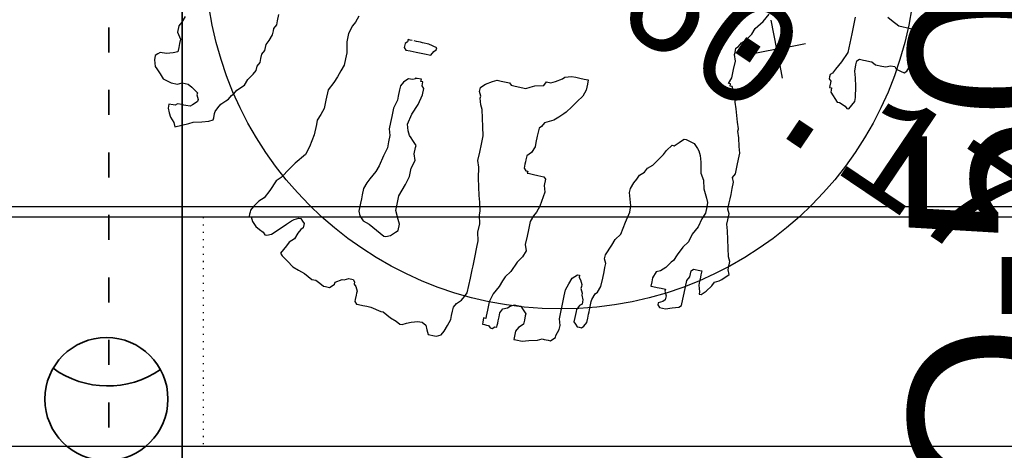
# Model space of a CAD drawing. Extents: x 4743276 to 9726129, y -4307434 to -1665362.
# Tile 34 of 121: x 4860824 to 4865547, y -2050453 to -2048386. Entities that reach past the tile are written whole.
import ezdxf
from ezdxf.enums import TextEntityAlignment as Align

# ---------------------------------------------------------------- set-up
doc = ezdxf.new("R2010")
doc.units = 0
doc.header["$MEASUREMENT"] = 0
doc.linetypes.add('ACAD_ISO03W100', pattern=[30, 12, -18])
doc.linetypes.add('ACAD_ISO07W100', pattern=[3.5, 0.5, -3])
doc.layers.get('0').update_dxf_attribs({"linetype": 'CONTINUOUS'})
doc.layers.get('Defpoints').update_dxf_attribs({"color": 61, "linetype": 'CONTINUOUS'})
for name, color, linetype in [('-_48_-', 76, 'CONTINUOUS'), ('body', 7, 'CONTINUOUS'), ('siete', 6, 'CONTINUOUS'), ('TENKÁ', 7, 'CONTINUOUS'), ('Výšky', 64, 'CONTINUOUS'), ('ZARIADOVACIE', 144, 'CONTINUOUS')]:
    doc.layers.add(name, color=color, linetype=linetype)
doc.styles.add('MONOTXT', font='MONOTXT', dxfattribs={"height": 0.2})
doc.styles.add('styl1', font='arial.ttf')
doc.styles.add('Style-Arial', font='arial.ttf')
doc.dimstyles.new('STANDARD 200', dxfattribs={"dimtxt": 600, "dimasz": 700, "dimexe": 10, "dimexo": 200, "dimgap": 100, "dimtad": 1, "dimdsep": 46, "dimlunit": 6, "dimtxsty": 'Style-Arial', "dimblk": 'ARCHTICK', "dimblk1": 'OBLIQUE', "dimblk2": 'ARCHTICK', "dimcen": 2.5, "dimse1": 1, "dimse2": 1, "dimadec": 0, "dimazin": 0, "dimtfac": 1, "dimtmove": 1, "dimatfit": 3, "dimldrblk": 'OBLIQUE', "dimfxl": 1, "dimtolj": 1, "dimtzin": 0, "dimarcsym": 0})

# ---------------------------------------------------------------- blocks, each defined once
blk = doc.blocks.new('St4b')
at = {"linetype": 'Continuous'}
for p, q in [((-504.6, 864.2), (-522, 858.3)), ((-493, 864.2), (-504.6, 864.2)), ((-493, 864.2), (-493, 864.2)), ((-487.2, 858.3), (-493, 864.2)), ((-539.4, 840.9), (-551, 829.4)), ((-527.8, 852.5), (-539.4, 840.9)), ((-522, 858.3), (-527.8, 852.5)), ((-481.4, 852.5), (-487.2, 858.3)), ((-481.4, 835.2), (-481.4, 852.5)), ((-475.6, 817.7), (-481.4, 835.2)), ((-551, 829.4), (-556.8, 806.1)), ((-551, 829.4), (-551, 829.4)), ((-469.8, 806.1), (-475.6, 817.7)), ((-417.6, 817.7), (-435, 806.1)), ((-400.2, 817.7), (-417.6, 817.7)), ((-388.6, 811.9), (-400.2, 817.7)), ((-371.2, 806.1), (-388.6, 811.9)), ((-655.4, 783), (-661.2, 777.2)), ((-649.6, 788.8), (-655.4, 783)), ((-638, 794.5), (-649.6, 788.8)), ((-626.4, 800.3), (-638, 794.5)), ((-620.6, 800.3), (-626.4, 800.3)), ((-614.8, 800.3), (-620.6, 800.3)), ((-614.8, 788.8), (-614.8, 800.3)), ((-614.8, 783), (-614.8, 788.8)), ((-609, 777.2), (-614.8, 783)), ((-556.8, 806.1), (-556.8, 788.8)), ((-556.8, 788.8), (-551, 777.2)), ((-458.2, 806.1), (-469.8, 806.1)), ((-446.6, 806.1), (-458.2, 806.1)), ((-435, 806.1), (-446.6, 806.1)), ((-661.2, 777.2), (-672.8, 771.3)), ((-672.8, 771.3), (-655.4, 736.5)), ((-661.2, 777.2), (-661.2, 777.2)), ((-609, 765.5), (-609, 777.2)), ((-609, 759.7), (-609, 765.5)), ((-609, 753.9), (-609, 759.7)), ((-609, 742.4), (-609, 753.9)), ((-551, 759.7), (-556.8, 748.2)), ((-551, 777.2), (-551, 759.7)), ((-655.4, 736.5), (-649.6, 724.9)), ((-603.2, 736.5), (-609, 742.4)), ((-609, 742.4), (-609, 742.4)), ((-597.4, 730.7), (-603.2, 736.5)), ((-597.4, 730.7), (-597.4, 730.7)), ((-591.6, 724.9), (-597.4, 730.7)), ((-574.2, 730.7), (-585.8, 724.9)), ((-568.4, 730.7), (-574.2, 730.7)), ((-556.8, 748.2), (-568.4, 730.7)), ((-649.6, 724.9), (-643.8, 701.8)), ((-649.6, 724.9), (-649.6, 724.9)), ((-643.8, 701.8), (-638, 684.3)), ((-585.8, 724.9), (-591.6, 724.9)), ((-638, 684.3), (-632.2, 672.7)), ((-638, 684.3), (-638, 684.3)), ((-632.2, 672.7), (-626.4, 672.7)), ((-626.4, 672.7), (-614.8, 672.7)), ((-614.8, 672.7), (-609, 672.7)), ((-609, 672.7), (-597.4, 666.9)), ((-597.4, 666.9), (-585.8, 661.2)), ((-585.8, 661.2), (-574.2, 649.5)), ((-574.2, 649.5), (-568.4, 643.7)), ((-568.4, 643.7), (-556.8, 637.9)), ((-556.8, 637.9), (-551, 632.1)), ((-551, 632.1), (-539.4, 626.3)), ((-539.4, 626.3), (-522, 609)), ((-522, 609), (-504.6, 603.2)), ((-504.6, 603.2), (-487.2, 591.5)), ((-487.2, 591.5), (-475.6, 585.7)), ((-475.6, 585.7), (-464, 585.7)), ((-464, 585.7), (-452.4, 579.9)), ((-452.4, 579.9), (-440.8, 579.9)), ((-440.8, 579.9), (-429.2, 579.9)), ((-429.2, 579.9), (-417.6, 574.2)), ((-417.6, 574.2), (-400.2, 574.2)), ((-400.2, 574.2), (-388.6, 568.4)), ((-388.6, 568.4), (-371.2, 562.5)), ((-371.2, 562.5), (-359.6, 562.5)), ((-359.6, 562.5), (-353.8, 562.5)), ((-353.8, 562.5), (-342.2, 556.7)), ((-342.2, 556.7), (-330.6, 556.7)), ((-330.6, 556.7), (-313.2, 556.7)), ((-870, 516.2), (-881.6, 510.3)), ((-870, 522), (-870, 516.2)), ((-864.2, 522), (-870, 522)), ((-858.4, 522), (-864.2, 522)), ((-852.6, 522), (-858.4, 522)), ((-841, 516.2), (-852.6, 522)), ((-823.6, 504.5), (-841, 516.2)), ((-899, 487.2), (-904.8, 475.5)), ((-893.2, 498.7), (-899, 487.2)), ((-881.6, 510.3), (-893.2, 498.7)), ((-812, 492.9), (-823.6, 504.5)), ((-788.8, 481.4), (-812, 492.9)), ((-904.8, 475.5), (-910.6, 469.7)), ((-910.6, 469.7), (-910.6, 463.9)), ((-910.6, 463.9), (-904.8, 452.3)), ((-759.8, 469.7), (-788.8, 481.4)), ((-748.2, 458.1), (-759.8, 469.7)), ((-719.2, 440.8), (-748.2, 458.1)), ((-904.8, 452.3), (-899, 446.6)), ((-899, 446.6), (-870, 417.5)), ((-701.8, 429.2), (-719.2, 440.8)), ((-957, 411.7), (-968.6, 394.4)), ((-951.2, 417.5), (-957, 411.7)), ((-939.6, 411.7), (-951.2, 417.5)), ((-928, 406), (-939.6, 411.7)), ((-916.4, 400.2), (-928, 406)), ((-870, 417.5), (-858.4, 406)), ((-858.4, 406), (-852.6, 400.2)), ((-672.8, 406), (-701.8, 429.2)), ((-649.6, 400.2), (-672.8, 406)), ((-980.2, 376.9), (-986, 359.6)), ((-968.6, 394.4), (-980.2, 376.9)), ((-904.8, 388.5), (-916.4, 400.2)), ((-887.4, 382.7), (-904.8, 388.5)), ((-875.8, 376.9), (-887.4, 382.7)), ((-870, 371.1), (-875.8, 376.9)), ((-852.6, 376.9), (-858.4, 371.1)), ((-852.6, 400.2), (-846.8, 388.5)), ((-846.8, 382.7), (-852.6, 376.9)), ((-846.8, 388.5), (-846.8, 382.7)), ((-614.8, 394.4), (-649.6, 400.2)), ((-585.8, 394.4), (-614.8, 394.4)), ((-574.2, 394.4), (-585.8, 394.4)), ((-556.8, 388.5), (-574.2, 394.4)), ((-539.4, 382.7), (-556.8, 388.5)), ((-516.2, 382.7), (-539.4, 382.7)), ((-487.2, 382.7), (-516.2, 382.7)), ((-464, 371.1), (-487.2, 382.7)), ((-986, 359.6), (-991.8, 342.2)), ((-858.4, 371.1), (-870, 371.1)), ((-446.6, 365.3), (-464, 371.1)), ((-429.2, 359.6), (-446.6, 365.3)), ((-411.8, 353.8), (-429.2, 359.6)), ((-394.4, 353.8), (-411.8, 353.8)), ((-377, 353.8), (-394.4, 353.8)), ((-348, 359.6), (-377, 353.8)), ((-324.8, 359.6), (-348, 359.6)), ((-301.6, 353.8), (-324.8, 359.6)), ((-290, 348), (-301.6, 353.8)), ((-991.8, 342.2), (-1003.4, 319)), ((-272.6, 342.2), (-290, 348)), ((-1003.4, 307.4), (-1009.2, 295.7)), ((-1003.4, 319), (-1003.4, 307.4)), ((-1009.2, 295.7), (-1015, 284.1)), ((-1015, 284.1), (-1015, 278.3)), ((-1015, 278.3), (-1015, 266.8)), ((-1015, 266.8), (-1009.2, 261)), ((-1009.2, 261), (-1003.4, 255.2)), ((-1003.4, 255.2), (-997.6, 255.2)), ((-997.6, 255.2), (-986, 237.7)), ((-986, 237.7), (-986, 232)), ((-986, 232), (-980.2, 220.4)), ((-980.2, 220.4), (-980.2, 208.7)), ((-806.2, 226.2), (-817.8, 214.5)), ((-794.6, 232), (-806.2, 226.2)), ((-771.4, 232), (-794.6, 232)), ((-759.8, 232), (-771.4, 232)), ((-748.2, 232), (-759.8, 232)), ((-730.8, 232), (-748.2, 232)), ((-713.4, 226.2), (-730.8, 232)), ((-701.8, 220.4), (-713.4, 226.2)), ((-678.6, 208.7), (-701.8, 220.4)), ((-1038.2, 191.3), (-1044, 185.6)), ((-1032.4, 191.3), (-1038.2, 191.3)), ((-1020.8, 191.3), (-1032.4, 191.3)), ((-1015, 191.3), (-1020.8, 191.3)), ((-1009.2, 191.3), (-1015, 191.3)), ((-997.6, 197.1), (-1009.2, 191.3)), ((-991.8, 202.9), (-997.6, 197.1)), ((-986, 202.9), (-991.8, 202.9)), ((-980.2, 208.7), (-986, 202.9)), ((-823.6, 197.1), (-835.2, 174)), ((-817.8, 214.5), (-823.6, 197.1)), ((-661.2, 202.9), (-678.6, 208.7)), ((-632.2, 197.1), (-661.2, 202.9)), ((-609, 191.3), (-632.2, 197.1)), ((-591.6, 191.3), (-609, 191.3)), ((-574.2, 191.3), (-591.6, 191.3)), ((-556.8, 197.1), (-574.2, 191.3)), ((-539.4, 197.1), (-556.8, 197.1)), ((-522, 197.1), (-539.4, 197.1)), ((-498.8, 197.1), (-522, 197.1)), ((-475.6, 191.3), (-498.8, 197.1)), ((-464, 191.3), (-475.6, 191.3)), ((-446.6, 191.3), (-464, 191.3)), ((-435, 191.3), (-446.6, 191.3)), ((-423.4, 185.6), (-435, 191.3)), ((-330.6, 202.9), (-336.4, 197.1)), ((-336.4, 197.1), (-336.4, 185.6)), ((-319, 202.9), (-330.6, 202.9)), ((-313.2, 197.1), (-319, 202.9)), ((-307.4, 197.1), (-313.2, 197.1)), ((-307.4, 191.3), (-307.4, 197.1)), ((-307.4, 185.6), (-307.4, 191.3)), ((-1044, 185.6), (-1044, 179.8)), ((-1044, 179.8), (-1044, 168.2)), ((-1044, 168.2), (-1044, 156.5)), ((-841, 162.3), (-846.8, 150.7)), ((-835.2, 174), (-841, 162.3)), ((-417.6, 179.8), (-423.4, 185.6)), ((-411.8, 174), (-417.6, 179.8)), ((-411.8, 168.2), (-411.8, 174)), ((-411.8, 162.3), (-411.8, 168.2)), ((-406, 150.7), (-411.8, 162.3)), ((-336.4, 185.6), (-336.4, 168.2)), ((-336.4, 168.2), (-336.4, 145)), ((-307.4, 174), (-307.4, 179.8)), ((-307.4, 162.3), (-307.4, 174)), ((-307.4, 156.5), (-307.4, 162.3)), ((-1044, 145), (-1049.8, 115.9)), ((-1044, 156.5), (-1044, 145)), ((-846.8, 150.7), (-846.8, 145)), ((-846.8, 145), (-841, 133.4)), ((-568.4, 133.4), (-562.6, 139.2)), ((-562.6, 139.2), (-551, 145)), ((-551, 145), (-533.6, 150.7)), ((-533.6, 150.7), (-504.6, 145)), ((-504.6, 145), (-475.6, 133.4)), ((-411.8, 139.2), (-406, 139.2)), ((-411.8, 133.4), (-411.8, 139.2)), ((-406, 150.7), (-406, 156.5)), ((-406, 139.2), (-406, 150.7)), ((-406, 139.2), (-406, 150.7)), ((-336.4, 145), (-336.4, 127.5)), ((-313.2, 115.9), (-307.4, 139.2)), ((-307.4, 139.2), (-307.4, 156.5)), ((-1049.8, 110.1), (-1061.4, 87)), ((-1049.8, 115.9), (-1049.8, 110.1)), ((-841, 133.4), (-829.4, 121.7)), ((-829.4, 121.7), (-823.6, 115.9)), ((-823.6, 115.9), (-806.2, 115.9)), ((-806.2, 115.9), (-794.6, 121.7)), ((-794.6, 121.7), (-771.4, 133.4)), ((-771.4, 133.4), (-754, 133.4)), ((-754, 133.4), (-730.8, 133.4)), ((-730.8, 133.4), (-713.4, 127.5)), ((-713.4, 127.5), (-696, 121.7)), ((-696, 121.7), (-672.8, 115.9)), ((-672.8, 115.9), (-649.6, 115.9)), ((-649.6, 115.9), (-626.4, 110.1)), ((-626.4, 110.1), (-609, 115.9)), ((-609, 115.9), (-591.6, 115.9)), ((-591.6, 115.9), (-585.8, 115.9)), ((-585.8, 115.9), (-574.2, 127.5)), ((-574.2, 127.5), (-568.4, 133.4)), ((-475.6, 133.4), (-446.6, 127.5)), ((-446.6, 127.5), (-429.2, 127.5)), ((-429.2, 127.5), (-423.4, 133.4)), ((-423.4, 133.4), (-417.6, 133.4)), ((-417.6, 133.4), (-411.8, 133.4)), ((-336.4, 127.5), (-324.8, 121.7)), ((-324.8, 121.7), (-319, 115.9)), ((-319, 115.9), (-313.2, 115.9)), ((-1061.4, 87), (-1067.2, 69.5)), ((-1067.2, 69.5), (-1073, 58)), ((-1073, 58), (-1073, 52.2)), ((-1073, 52.2), (-1067.2, 40.5)), ((-1067.2, 40.5), (-1061.4, 28.9)), ((-1061.4, 28.9), (-1055.6, 11.6)), ((-1055.6, 0), (-1061.4, -11.7)), ((-1055.6, 11.6), (-1055.6, 5.8)), ((-1055.6, 5.8), (-1055.6, 0)), ((-1073, -17.5), (-1084.6, -23.3)), ((-1084.6, -23.3), (-1084.6, -40.7)), ((-1061.4, -11.7), (-1073, -17.5)), ((-417.6, -29), (-406, -23.3)), ((-406, -23.3), (-394.4, -23.3)), ((-394.4, -23.3), (-388.6, -29)), ((-1084.6, -40.7), (-1084.6, -46.5)), ((-1084.6, -46.5), (-1078.8, -58.1)), ((-522, -58.1), (-498.8, -52.3)), ((-498.8, -52.3), (-475.6, -46.5)), ((-475.6, -46.5), (-452.4, -40.7)), ((-452.4, -40.7), (-440.8, -34.8)), ((-440.8, -34.8), (-423.4, -29)), ((-423.4, -29), (-417.6, -29)), ((-388.6, -29), (-382.8, -34.8)), ((-382.8, -34.8), (-371.2, -52.3)), ((-371.2, -52.3), (-365.4, -63.9)), ((-1078.8, -58.1), (-1067.2, -63.9)), ((-1067.2, -63.9), (-1049.8, -69.6)), ((-1049.8, -69.6), (-1032.4, -75.4)), ((-1032.4, -75.4), (-1026.6, -75.4)), ((-1026.6, -75.4), (-1020.8, -75.4)), ((-1020.8, -75.4), (-1009.2, -75.4)), ((-1009.2, -75.4), (-997.6, -75.4)), ((-997.6, -75.4), (-986, -81.2)), ((-684.4, -81.2), (-661.2, -75.4)), ((-661.2, -75.4), (-638, -69.6)), ((-638, -69.6), (-609, -63.9)), ((-609, -63.9), (-591.6, -58.1)), ((-591.6, -58.1), (-568.4, -58.1)), ((-568.4, -58.1), (-545.2, -58.1)), ((-545.2, -58.1), (-522, -58.1)), ((-365.4, -63.9), (-365.4, -75.4)), ((-365.4, -75.4), (-365.4, -98.7)), ((-986, -81.2), (-974.4, -92.9)), ((-974.4, -92.9), (-962.8, -98.7)), ((-962.8, -98.7), (-951.2, -104.5)), ((-951.2, -104.5), (-910.6, -104.5)), ((-910.6, -104.5), (-887.4, -104.5)), ((-887.4, -104.5), (-875.8, -104.5)), ((-875.8, -104.5), (-852.6, -104.5)), ((-852.6, -104.5), (-823.6, -104.5)), ((-823.6, -104.5), (-806.2, -104.5)), ((-806.2, -104.5), (-783, -98.7)), ((-783, -98.7), (-759.8, -98.7)), ((-759.8, -98.7), (-736.6, -92.9)), ((-736.6, -92.9), (-725, -92.9)), ((-725, -92.9), (-701.8, -87)), ((-701.8, -87), (-684.4, -81.2)), ((-365.4, -98.7), (-371.2, -104.5)), ((-371.2, -104.5), (-371.2, -116)), ((-371.2, -116), (-371.2, -145.1)), ((-371.2, -145.1), (-365.4, -156.6)), ((-365.4, -156.6), (-359.6, -168.2)), ((-1026.6, -179.9), (-1032.4, -185.7)), ((-1032.4, -185.7), (-1032.4, -191.5)), ((-1026.6, -162.4), (-1026.6, -168.2)), ((-1020.8, -162.4), (-1026.6, -162.4)), ((-1026.6, -168.2), (-1026.6, -174)), ((-1026.6, -174), (-1026.6, -179.9)), ((-1015, -162.4), (-1020.8, -162.4)), ((-1009.2, -162.4), (-1015, -162.4)), ((-1009.2, -168.2), (-1009.2, -162.4)), ((-1003.4, -168.2), (-1009.2, -168.2)), ((-986, -168.2), (-1003.4, -168.2)), ((-962.8, -168.2), (-986, -168.2)), ((-939.6, -174), (-962.8, -168.2)), ((-916.4, -185.7), (-939.6, -174)), ((-899, -191.5), (-916.4, -185.7)), ((-585.8, -185.7), (-591.6, -191.5)), ((-574.2, -185.7), (-585.8, -185.7)), ((-568.4, -185.7), (-574.2, -185.7)), ((-562.6, -185.7), (-568.4, -185.7)), ((-551, -185.7), (-562.6, -185.7)), ((-539.4, -197.2), (-551, -185.7)), ((-359.6, -168.2), (-353.8, -191.5)), ((-1032.4, -191.5), (-1026.6, -197.2)), ((-1026.6, -197.2), (-1026.6, -203)), ((-1026.6, -203), (-1020.8, -203)), ((-1020.8, -203), (-1015, -203)), ((-1015, -203), (-1009.2, -203)), ((-1009.2, -203), (-997.6, -203)), ((-997.6, -203), (-986, -203)), ((-986, -203), (-974.4, -208.8)), ((-974.4, -208.8), (-968.6, -220.5)), ((-887.4, -197.2), (-899, -191.5)), ((-870, -208.8), (-887.4, -197.2)), ((-841, -220.5), (-870, -208.8)), ((-597.4, -197.2), (-597.4, -203)), ((-591.6, -197.2), (-597.4, -197.2)), ((-597.4, -203), (-597.4, -214.7)), ((-597.4, -214.7), (-597.4, -226.3)), ((-591.6, -191.5), (-591.6, -197.2)), ((-522, -203), (-539.4, -197.2)), ((-510.4, -203), (-522, -203)), ((-493, -203), (-510.4, -203)), ((-481.4, -203), (-493, -203)), ((-469.8, -203), (-481.4, -203)), ((-464, -208.8), (-469.8, -203)), ((-452.4, -214.7), (-464, -208.8)), ((-446.6, -226.3), (-452.4, -214.7)), ((-353.8, -191.5), (-342.2, -197.2)), ((-342.2, -197.2), (-342.2, -208.8)), ((-342.2, -208.8), (-336.4, -220.5)), ((-968.6, -220.5), (-962.8, -226.3)), ((-962.8, -226.3), (-957, -237.9)), ((-957, -237.9), (-957, -243.6)), ((-823.6, -232.1), (-841, -220.5)), ((-806.2, -237.9), (-823.6, -232.1)), ((-788.8, -232.1), (-806.2, -237.9)), ((-765.6, -232.1), (-788.8, -232.1)), ((-748.2, -232.1), (-765.6, -232.1)), ((-725, -232.1), (-748.2, -232.1)), ((-707.6, -237.9), (-725, -232.1)), ((-696, -243.6), (-707.6, -237.9)), ((-597.4, -226.3), (-597.4, -243.6)), ((-440.8, -237.9), (-446.6, -226.3)), ((-429.2, -249.4), (-440.8, -237.9)), ((-336.4, -220.5), (-324.8, -237.9)), ((-324.8, -237.9), (-319, -243.6)), ((-1049.8, -255.2), (-1049.8, -261)), ((-1026.6, -255.2), (-1049.8, -255.2)), ((-1049.8, -261), (-1049.8, -278.5)), ((-1015, -261), (-1026.6, -255.2)), ((-1009.2, -266.9), (-1015, -261)), ((-1003.4, -272.7), (-1009.2, -266.9)), ((-962.8, -261), (-974.4, -272.7)), ((-957, -255.2), (-962.8, -261)), ((-957, -243.6), (-957, -255.2)), ((-678.6, -249.4), (-696, -243.6)), ((-638, -255.2), (-678.6, -249.4)), ((-620.6, -249.4), (-638, -255.2)), ((-603.2, -249.4), (-620.6, -249.4)), ((-597.4, -243.6), (-603.2, -249.4)), ((-417.6, -261), (-429.2, -249.4)), ((-411.8, -266.9), (-417.6, -261)), ((-394.4, -278.5), (-411.8, -266.9)), ((-319, -243.6), (-313.2, -261)), ((-313.2, -261), (-313.2, -272.7)), ((-1049.8, -278.5), (-1044, -295.8)), ((-1044, -295.8), (-1038.2, -319.1)), ((-991.8, -272.7), (-1003.4, -272.7)), ((-980.2, -272.7), (-991.8, -272.7)), ((-974.4, -272.7), (-980.2, -272.7)), ((-377, -290), (-394.4, -278.5)), ((-359.6, -301.7), (-377, -290)), ((-313.2, -272.7), (-313.2, -284.2)), ((-313.2, -284.2), (-313.2, -295.8)), ((-313.2, -295.8), (-313.2, -301.7)), ((-1038.2, -319.1), (-1032.4, -330.6)), ((-342.2, -307.5), (-359.6, -301.7)), ((-324.8, -307.5), (-342.2, -307.5)), ((-313.2, -307.5), (-324.8, -307.5)), ((-313.2, -301.7), (-313.2, -307.5)), ((-1032.4, -330.6), (-1032.4, -336.4)), ((-1032.4, -336.4), (-1032.4, -348)), ((-1032.4, -348), (-1032.4, -353.9)), ((-1032.4, -353.9), (-1026.6, -359.7)), ((-1026.6, -359.7), (-1020.8, -365.5)), ((-1020.8, -365.5), (-1015, -365.5)), ((-1015, -365.5), (-997.6, -371.2)), ((-997.6, -371.2), (-986, -371.2)), ((-986, -371.2), (-968.6, -365.5)), ((-968.6, -365.5), (-945.4, -365.5)), ((-945.4, -365.5), (-928, -365.5)), ((-928, -365.5), (-904.8, -365.5)), ((-904.8, -365.5), (-887.4, -365.5)), ((-887.4, -365.5), (-870, -371.2)), ((-870, -371.2), (-852.6, -377)), ((-852.6, -400.3), (-864.2, -406.1)), ((-852.6, -377), (-846.8, -382.8)), ((-846.8, -394.5), (-852.6, -400.3)), ((-846.8, -382.8), (-841, -388.7)), ((-841, -394.5), (-846.8, -394.5)), ((-841, -388.7), (-841, -394.5)), ((-974.4, -411.8), (-980.2, -417.6)), ((-980.2, -417.6), (-980.2, -423.4)), ((-980.2, -423.4), (-980.2, -429.2)), ((-980.2, -429.2), (-974.4, -435)), ((-968.6, -406.1), (-974.4, -411.8)), ((-957, -406.1), (-968.6, -406.1)), ((-939.6, -406.1), (-957, -406.1)), ((-933.8, -406.1), (-939.6, -406.1)), ((-922.2, -411.8), (-933.8, -406.1)), ((-916.4, -417.6), (-922.2, -411.8)), ((-910.6, -417.6), (-916.4, -417.6)), ((-904.8, -417.6), (-910.6, -417.6)), ((-893.2, -411.8), (-904.8, -417.6)), ((-887.4, -411.8), (-893.2, -411.8)), ((-875.8, -406.1), (-887.4, -411.8)), ((-870, -406.1), (-875.8, -406.1)), ((-864.2, -406.1), (-870, -406.1)), ((-974.4, -435), (-962.8, -440.9)), ((-962.8, -440.9), (-951.2, -440.9)), ((-951.2, -440.9), (-939.6, -440.9)), ((-939.6, -440.9), (-933.8, -440.9)), ((-933.8, -440.9), (-928, -440.9)), ((-928, -440.9), (-904.8, -440.9)), ((-904.8, -440.9), (-899, -440.9)), ((-899, -440.9), (-881.6, -446.7)), ((-881.6, -446.7), (-875.8, -452.5)), ((-875.8, -452.5), (-858.4, -458.2)), ((-794.6, -458.2), (-783, -452.5)), ((-783, -452.5), (-771.4, -452.5)), ((-771.4, -452.5), (-742.4, -464)), ((-858.4, -458.2), (-835.2, -458.2)), ((-835.2, -458.2), (-817.8, -458.2)), ((-817.8, -458.2), (-806.2, -458.2)), ((-806.2, -458.2), (-794.6, -458.2)), ((-742.4, -464), (-725, -469.8)), ((-725, -469.8), (-707.6, -481.5)), ((-707.6, -481.5), (-672.8, -487.3)), ((-609, -487.3), (-591.6, -481.5)), ((-591.6, -481.5), (-580, -481.5)), ((-580, -481.5), (-562.6, -487.3)), ((-672.8, -487.3), (-643.8, -493.1)), ((-643.8, -493.1), (-626.4, -493.1)), ((-626.4, -493.1), (-609, -487.3)), ((-562.6, -487.3), (-551, -493.1)), ((-551, -493.1), (-539.4, -498.8)), ((-539.4, -498.8), (-527.8, -510.4)), ((-527.8, -510.4), (-516.2, -516.2)), ((-516.2, -516.2), (-504.6, -527.9)), ((-504.6, -527.9), (-487.2, -539.5)), ((-487.2, -539.5), (-469.8, -551)), ((-469.8, -551), (-458.2, -556.8)), ((-458.2, -556.8), (-440.8, -568.5)), ((-817.8, -591.6), (-829.4, -591.6)), ((-829.4, -591.6), (-829.4, -597.4)), ((-806.2, -591.6), (-817.8, -591.6)), ((-788.8, -597.4), (-806.2, -591.6)), ((-440.8, -568.5), (-440.8, -574.3)), ((-440.8, -574.3), (-429.2, -585.8)), ((-429.2, -585.8), (-423.4, -591.6)), ((-423.4, -591.6), (-417.6, -597.4)), ((-829.4, -597.4), (-829.4, -609)), ((-829.4, -609), (-829.4, -620.7)), ((-783, -609), (-788.8, -597.4)), ((-771.4, -620.7), (-783, -609)), ((-417.6, -603.2), (-423.4, -626.4)), ((-417.6, -597.4), (-417.6, -603.2)), ((-875.8, -620.7), (-881.6, -626.4)), ((-881.6, -626.4), (-881.6, -643.8)), ((-881.6, -643.8), (-875.8, -661.3)), ((-870, -620.7), (-875.8, -620.7)), ((-864.2, -632.2), (-870, -620.7)), ((-858.4, -638), (-864.2, -632.2)), ((-846.8, -638), (-858.4, -638)), ((-835.2, -632.2), (-846.8, -638)), ((-829.4, -632.2), (-835.2, -632.2)), ((-829.4, -620.7), (-829.4, -632.2)), ((-754, -632.2), (-771.4, -620.7)), ((-748.2, -638), (-754, -632.2)), ((-730.8, -643.8), (-748.2, -638)), ((-707.6, -655.5), (-730.8, -643.8)), ((-440.8, -643.8), (-452.4, -649.7)), ((-435, -638), (-440.8, -643.8)), ((-423.4, -626.4), (-435, -638)), ((-875.8, -661.3), (-870, -678.6)), ((-690.2, -667.1), (-707.6, -655.5)), ((-667, -672.8), (-690.2, -667.1)), ((-498.8, -661.3), (-516.2, -672.8)), ((-469.8, -655.5), (-498.8, -661.3)), ((-452.4, -649.7), (-469.8, -655.5)), ((-870, -678.6), (-864.2, -684.4)), ((-864.2, -684.4), (-846.8, -684.4)), ((-846.8, -684.4), (-829.4, -684.4)), ((-829.4, -684.4), (-812, -684.4)), ((-812, -684.4), (-794.6, -684.4)), ((-794.6, -684.4), (-783, -690.2)), ((-783, -690.2), (-765.6, -690.2)), ((-765.6, -690.2), (-759.8, -696)), ((-759.8, -696), (-759.8, -713.4)), ((-643.8, -684.4), (-667, -672.8)), ((-620.6, -690.2), (-643.8, -684.4)), ((-603.2, -696), (-620.6, -690.2)), ((-585.8, -696), (-603.2, -696)), ((-574.2, -696), (-585.8, -696)), ((-562.6, -690.2), (-574.2, -696)), ((-539.4, -678.6), (-562.6, -690.2)), ((-516.2, -672.8), (-539.4, -678.6)), ((-261, -701.9), (-249.4, -696)), ((-249.4, -696), (-249.4, -690.2)), ((-249.4, -690.2), (-243.6, -690.2)), ((-243.6, -684.4), (-226.2, -690.2)), ((-243.6, -690.2), (-243.6, -684.4)), ((-226.2, -690.2), (-203, -690.2)), ((-203, -690.2), (-179.8, -690.2)), ((-179.8, -690.2), (-162.4, -684.4)), ((-162.4, -684.4), (-156.6, -684.4)), ((-156.6, -684.4), (-145, -684.4)), ((-145, -684.4), (-139.2, -690.2)), ((-139.2, -690.2), (-127.6, -696)), ((-127.6, -696), (-116, -707.7)), ((-823.6, -725), (-823.6, -730.8)), ((-817.8, -725), (-823.6, -725)), ((-800.4, -719.2), (-817.8, -725)), ((-794.6, -719.2), (-800.4, -719.2)), ((-788.8, -719.2), (-794.6, -719.2)), ((-783, -719.2), (-788.8, -719.2)), ((-771.4, -719.2), (-783, -719.2)), ((-759.8, -719.2), (-771.4, -719.2)), ((-759.8, -713.4), (-759.8, -719.2)), ((-342.2, -730.8), (-324.8, -725)), ((-324.8, -725), (-307.4, -719.2)), ((-307.4, -719.2), (-290, -713.4)), ((-290, -713.4), (-272.6, -707.7)), ((-272.6, -707.7), (-266.8, -707.7)), ((-266.8, -707.7), (-261, -701.9)), ((-116, -707.7), (-98.6, -719.2)), ((-98.6, -719.2), (-81.2, -725)), ((-81.2, -725), (-58, -742.5)), ((-823.6, -730.8), (-812, -742.5)), ((-812, -742.5), (-794.6, -754.1)), ((-504.6, -754.1), (-493, -748.3)), ((-493, -748.3), (-481.4, -754.1)), ((-423.4, -754.1), (-406, -748.3)), ((-406, -748.3), (-382.8, -742.5)), ((-382.8, -742.5), (-365.4, -736.7)), ((-365.4, -736.7), (-359.6, -736.7)), ((-359.6, -736.7), (-342.2, -730.8)), ((-58, -742.5), (-34.8, -754.1)), ((-794.6, -754.1), (-783, -759.8)), ((-783, -759.8), (-777.2, -771.4)), ((-777.2, -771.4), (-771.4, -777.2)), ((-771.4, -777.2), (-765.6, -783.1)), ((-707.6, -783.1), (-684.4, -777.2)), ((-684.4, -777.2), (-661.2, -771.4)), ((-661.2, -771.4), (-638, -765.6)), ((-638, -765.6), (-620.6, -759.8)), ((-620.6, -759.8), (-609, -759.8)), ((-609, -759.8), (-591.6, -759.8)), ((-591.6, -759.8), (-580, -754.1)), ((-580, -754.1), (-562.6, -754.1)), ((-562.6, -754.1), (-551, -754.1)), ((-551, -754.1), (-539.4, -754.1)), ((-539.4, -754.1), (-522, -754.1)), ((-522, -754.1), (-504.6, -754.1)), ((-481.4, -754.1), (-458.2, -754.1)), ((-458.2, -754.1), (-440.8, -754.1)), ((-440.8, -754.1), (-423.4, -754.1)), ((-765.6, -783.1), (-759.8, -788.9)), ((-759.8, -788.9), (-754, -794.7)), ((-754, -794.7), (-742.4, -788.9)), ((-742.4, -788.9), (-736.6, -788.9)), ((-736.6, -788.9), (-719.2, -788.9)), ((-719.2, -788.9), (-707.6, -783.1)), ((-208.8, -962.9), (-232, -986)), ((-203, -962.9), (-208.8, -962.9)), ((-197.2, -962.9), (-203, -962.9)), ((-197.2, -957.1), (-197.2, -962.9)), ((-179.8, -957.1), (-197.2, -957.1)), ((-174, -951.2), (-179.8, -957.1)), ((-168.2, -951.2), (-174, -951.2)), ((-162.4, -951.2), (-168.2, -951.2)), ((-156.6, -957.1), (-162.4, -951.2)), ((-145, -962.9), (-156.6, -957.1)), ((-133.4, -968.7), (-145, -962.9)), ((-121.8, -974.4), (-133.4, -968.7)), ((-232, -991.9), (-237.8, -1009.3)), ((-232, -986), (-232, -991.9)), ((-92.8, -986), (-121.8, -974.4)), ((-40.6, -986), (-92.8, -986)), ((5.8, -986), (-40.6, -986)), ((-237.8, -1009.3), (-243.6, -1015)), ((-243.6, -1015), (-243.6, -1020.8)), ((-243.6, -1020.8), (-220.4, -1032.4)), ((-179.8, -1026.6), (-156.6, -1020.8)), ((-156.6, -1020.8), (-139.2, -1015)), ((-139.2, -1015), (-121.8, -1015)), ((-121.8, -1015), (-110.2, -1015)), ((-110.2, -1015), (-104.4, -1020.8)), ((-104.4, -1020.8), (-104.4, -1032.4)), ((-220.4, -1032.4), (-208.8, -1032.4)), ((-208.8, -1032.4), (-179.8, -1026.6)), ((-104.4, -1032.4), (-104.4, -1038.2)), ((-104.4, -1038.2), (-104.4, -1049.9)), ((-104.4, -1055.7), (-110.2, -1067.2)), ((-110.2, -1067.2), (-110.2, -1084.7)), ((-104.4, -1049.9), (-104.4, -1055.7)), ((17.4, -1084.7), (23.2, -1073)), ((-110.2, -1084.7), (-110.2, -1096.3)), ((-110.2, -1096.3), (-104.4, -1107.8)), ((5.8, -1107.8), (17.4, -1084.7)), ((-110.2, -1125.2), (-116, -1148.4)), ((-104.4, -1119.4), (-110.2, -1125.2)), ((-104.4, -1107.8), (-104.4, -1119.4)), ((5.8, -1119.4), (5.8, -1107.8)), ((5.8, -1136.9), (5.8, -1119.4)), ((-116, -1148.4), (-110.2, -1154.2)), ((-110.2, -1154.2), (-92.8, -1160)), ((-11.6, -1160), (0, -1154.2)), ((0, -1154.2), (5.8, -1148.4)), ((5.8, -1148.4), (5.8, -1136.9)), ((-92.8, -1160), (-75.4, -1165.9)), ((-75.4, -1165.9), (-52.2, -1165.9)), ((-52.2, -1165.9), (-11.6, -1160))]:
    blk.add_line(p, q, dxfattribs=at)
blk = doc.blocks.new('_ArchTick')
at = {"color": 0, "linetype": 'ByBlock', "const_width": 0.15}
blk.add_lwpolyline([(-0.5, -0.5), (0.5, 0.5)], dxfattribs=at)
blk = doc.blocks.new('*D42221')
at = {"layer": 'Defpoints', "color": 0}
for p in [(4868313.8, -2035164), (4857372, -2067054), (4868313.8, -2067054)]:
    blk.add_point(p, dxfattribs=at)
at = {"layer": 'ZARIADOVACIE', "color": 0, "lineweight": -2}
blk.add_line((4857372, -2035164), (4857372, -2067054), dxfattribs=at)
at = {"layer": 'ZARIADOVACIE', "color": 0, "linetype": 'ByBlock', "lineweight": -2, "xscale": 700, "yscale": 700, "zscale": 700}
for p, rotation in [((4857372, -2035164), 90), ((4857372, -2067054), 270)]:
    blk.add_blockref('_ArchTick', p, dxfattribs=dict(at, rotation=rotation))
at = {"layer": 'ZARIADOVACIE', "color": 0, "insert": (4856946.5, -2051921), "char_height": 600, "attachment_point": 5, "rotation": 90, "style": 'Style-Arial'}
blk.add_mtext('\\A1;31ﾠ890', dxfattribs=at)
blk = doc.blocks.new('_OBLIQUE')
at = {"color": 0, "linetype": 'ByBlock'}
blk.add_line((-0.5, -0.5), (0.5, 0.5), dxfattribs=at)

msp = doc.modelspace()

# ---------------------------------------------------------------- linework, layer by layer
at = {"layer": 'body', "color": 1, "linetype": 'Continuous'}
for q in [(4864428.412, -2048388.181), (4864316.573, -2048553.988), (4864594.219, -2048500.019), (4864482.38, -2048665.827)]:
    msp.add_line((4864455.396, -2048527.004), q, dxfattribs=at)
at = {"layer": 'Defpoints', "color": 2}
msp.add_circle((4863418.228, -2048069.274), 1705.16, dxfattribs=at)
at = {"layer": 'siete', "color": 55, "lineweight": 35, "ltscale": 0.8}
msp.add_line((4861603.799, -2035164.048), (4861603.799, -2057855.571), dxfattribs=at)
at = {"layer": 'siete', "linetype": 'ACAD_ISO03W100', "lineweight": 35, "ltscale": 10}
msp.add_line((4861252.12, -2040622.789), (4861252.12, -2061794.048), dxfattribs=at)
at = {"layer": 'siete', "lineweight": 35}
msp.add_circle((4861240.049, -2050206.837), 295.22, dxfattribs=at)
msp.add_arc((4861245.953, -2049697.339), 446.576, 234.141455, 304.530828, dxfattribs=at)
at = {"layer": 'TENKÁ'}
for p, q in [((4868153.799, -2049284.048), (4856368.799, -2049284.048)), ((4868153.799, -2049334.048), (4856318.799, -2049334.048)), ((4868153.799, -2050434.048), (4856318.799, -2050434.048))]:
    msp.add_line(p, q, dxfattribs=at)
at = {"layer": 'TENKÁ', "linetype": 'ACAD_ISO07W100', "ltscale": 10}
msp.add_line((4861703.799, -2049334.048), (4861703.799, -2050434.048), dxfattribs=at)

# ---------------------------------------------------------------- block references
at = {"layer": '-_48_-', "xscale": 1.755, "yscale": 1.755, "zscale": 1.755, "rotation": 78.06180323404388}
msp.add_blockref('St4b', (4863137.167, -2048025.52), dxfattribs=at)

# ---------------------------------------------------------------- texts
at = {"layer": 'TENKÁ', "color": 30, "lineweight": 35, "ltscale": 0.25, "style": 'styl1'}
msp.add_text('SO-503 VONK. KANALIZÁCIA ', height=800, rotation=90, dxfattribs=at).set_placement((4865888.935, -2051462.509))
at = {"layer": 'Výšky', "linetype": 'Continuous', "style": 'MONOTXT'}
msp.add_text('260.17', height=500, rotation=326, dxfattribs=at).set_placement((4864356.741, -2048860.46), align=Align.CENTER)

# ---------------------------------------------------------------- dimensions: what is measured, and where the dimension line sits
at = {"layer": 'ZARIADOVACIE', "color": 7}
dim = msp.add_linear_dim(base=(4857372, -2067054.048), p1=(4868313.799, -2035164.048), p2=(4868313.799, -2067054.048), angle=270, dimstyle='STANDARD 200', override={"dimtxsty": 'Style-Arial', "dimldrblk": 'OBLIQUE'}, dxfattribs=at)
dim.commit()
dim.dimension.update_dxf_attribs({"geometry": '*D42221', "text_midpoint": (4857353, -2051921), "dimtype": 160})

doc.saveas('drawing.dxf')
